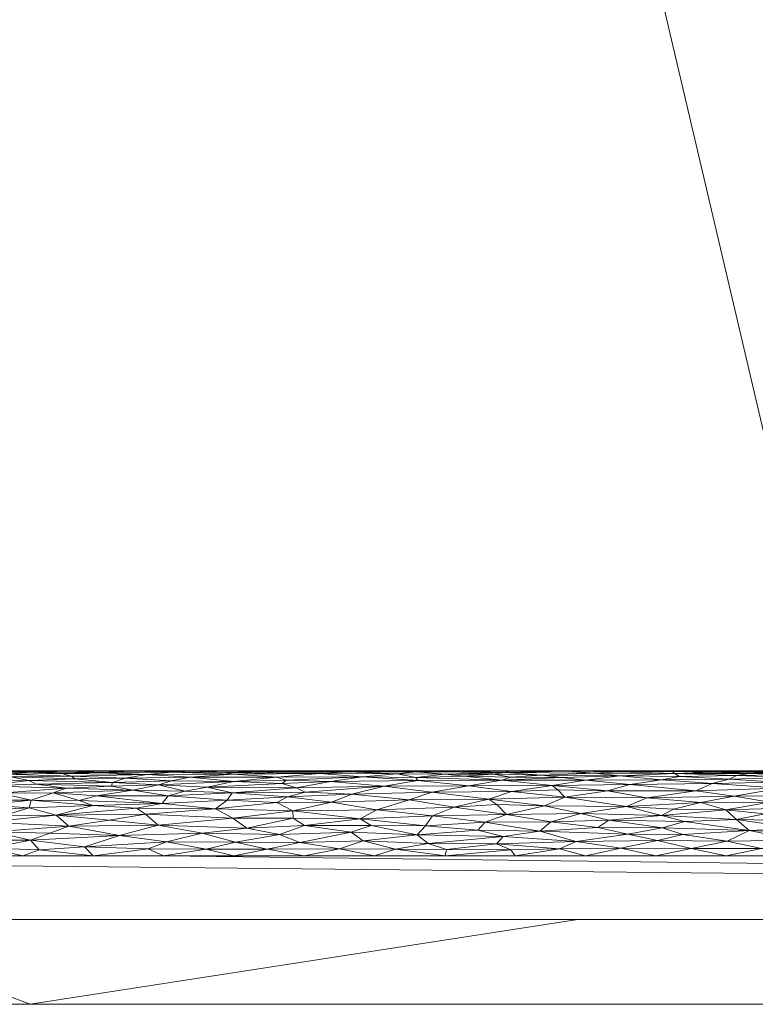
# Model space of a CAD drawing. Header units: millimetres. Extents: x -300 to 300, y 0 to 450.
# Tile 52 of 256: x -123 to -105, y 0 to 23. Entities that reach past the tile are written whole.
import ezdxf

# ---------------------------------------------------------------- set-up
doc = ezdxf.new("R2010")
doc.units = ezdxf.units.MM
doc.layers.add('A-GENM', color=13, linetype='Continuous')

# ---------------------------------------------------------------- blocks, each defined once
blk = doc.blocks.new('MODEL_CCAS0420-1080410R0 - MODEL_CCAS0420-1080410R0-453240-Preview')
at = {"layer": 'A-GENM', "lineweight": 9}
mesh = blk.add_polyface(dxfattribs=at)
corners = [(-296.159, -20, -110), (-295.657, -15.55, -110), (-294.177, -11.323, -110), (-291.793, -7.531, -110), (-288.625, -4.364, -110), (-284.831, -1.981, -110), (-280.602, -0.502, -110), (-276.147, 0, -110), (276.147, 0, -110), (280.596, -0.501, -110), (284.825, -1.978, -110), (288.619, -4.359, -110), (291.788, -7.525, -110), (294.174, -11.316, -110), (295.656, -15.545, -110), (296.159, -20, -110), (296.159, -426.171, -110), (295.658, -430.617, -110), (294.182, -434.842, -110), (291.802, -438.632, -110), (288.638, -441.797, -110), (284.848, -444.179, -110), (280.622, -445.657, -110), (276.171, -446.159, -110), (-276.171, -446.159, -110), (-280.617, -445.658, -110), (-284.842, -444.182, -110), (-288.632, -441.802, -110), (-291.797, -438.638, -110), (-294.179, -434.848, -110), (-295.657, -430.622, -110), (-296.159, -426.171, -110)]
mesh.append_faces([[corners[k] for k in face] for face in [(15, 12, 13, 14)]], dxfattribs={"vtx0": -1})
mesh.append_faces([[corners[k] for k in face] for face in [(16, 8, 15)]], dxfattribs={"vtx0": -1, "vtx1": -1})
mesh.append_faces([[corners[k] for k in face] for face in [(24, 31, 7, 8)]], dxfattribs={"vtx0": -1, "vtx1": -1, "vtx3": -1})
mesh.append_faces([[corners[k] for k in face] for face in [(31, 24, 25, 30), (18, 21, 22, 17), (17, 22, 23, 16)]], dxfattribs={"vtx0": -1, "vtx2": -1})
mesh.append_faces([[corners[k] for k in face] for face in [(0, 3, 4, 5), (0, 5, 6, 7)]], dxfattribs={"vtx0": -1, "vtx3": -1})
mesh.append_faces([[corners[k] for k in face] for face in [(28, 29, 27)]], dxfattribs={"vtx1": -1})
mesh.append_faces([[corners[k] for k in face] for face in [(25, 26, 30), (11, 12, 15, 10), (9, 10, 15, 8), (31, 0, 7)]], dxfattribs={"vtx1": -1, "vtx2": -1})
mesh.append_faces([[corners[k] for k in face] for face in [(23, 24, 8, 16)]], dxfattribs={"vtx1": -1, "vtx2": -1, "vtx3": -1})
mesh.append_faces([[corners[k] for k in face] for face in [(26, 27, 29, 30)]], dxfattribs={"vtx1": -1, "vtx3": -1})
mesh.append_faces([[corners[k] for k in face] for face in [(19, 20, 21, 18)]], dxfattribs={"vtx2": -1})
mesh.append_faces([[corners[k] for k in face] for face in [(0, 1, 2, 3)]], dxfattribs={"vtx3": -1})
mesh = blk.add_polyface(dxfattribs=at)
corners = [(279.918, 0, -2), (278.032, 0, -56), (276.147, 0, -110), (-276.147, 0, -110), (-278.032, 0, -56), (-279.918, 0, -2), (0, 0, -2)]
mesh.append_faces([[corners[k] for k in face] for face in [(6, 3, 4, 5)]], dxfattribs={"vtx0": -1})
mesh.append_faces([[corners[k] for k in face] for face in [(3, 6, 2)]], dxfattribs={"vtx0": -1, "vtx1": -1})
mesh.append_faces([[corners[k] for k in face] for face in [(1, 2, 6, 0)]], dxfattribs={"vtx1": -1})
mesh = blk.add_polyface(dxfattribs=at)
corners = [(279.918, 0, -2), (0, 0, -2), (-279.918, 0, -2), (-279.918, -0.586, -0.586), (-279.918, -2), (0, -2), (279.918, -2), (279.918, -0.586, -0.586), (-146.072, 0, -2), (-139.959, -2), (-209.938, -2), (-246.456, -2), (-73.036, 0, -2), (-212.995, 0, -2), (-69.979, -2), (-246.456, 0, -2), (146.072, -2), (139.959, 0, -2), (209.938, 0, -2), (246.456, 0, -2), (73.036, -2), (212.995, -2), (69.979, 0, -2), (246.456, -2), (-36.518, 0, -2), (-34.99, -2), (-52.485, -2), (34.99, 0, -2), (36.518, -2), (18.259, -2), (-263.187, -2), (-109.554, 0, -2), (-104.969, -2), (-122.464, -2), (263.187, 0, -2), (104.969, 0, -2), (109.554, -2), (91.295, -2), (-174.949, -2), (-179.533, 0, -2), (-162.803, 0, -2), (179.533, -2), (174.949, 0, -2), (192.444, 0, -2), (-157.454, -2), (-127.813, 0, -2), (-18.259, 0, -2), (-17.495, -2), (-229.726, 0, -2), (-228.197, -2), (229.726, -2), (228.197, 0, -2), (54.777, -2), (52.485, 0, -2), (-87.474, -2), (-91.295, 0, -2), (127.813, -2), (122.464, 0, -2), (-196.264, 0, -2), (-192.444, -2), (157.454, 0, -2), (162.803, -2), (-54.777, 0, -2), (17.495, 0, -2), (-263.187, 0, -2), (263.187, -2), (87.474, 0, -2), (196.264, -2)]
mesh.append_faces([[corners[k] for k in face] for face in [(44, 40, 38), (45, 33, 31), (46, 47, 1), (50, 51, 21), (52, 53, 28), (54, 55, 32), (56, 57, 36), (58, 59, 39), (60, 61, 42)]], dxfattribs={"vtx0": -1, "vtx1": -1})
mesh.append_faces([[corners[k] for k in face] for face in [(34, 65, 7), (30, 64, 3)]], dxfattribs={"vtx0": -1, "vtx1": -1, "vtx2": -1})
mesh.append_faces([[corners[k] for k in face] for face in [(5, 63, 1, 47), (42, 61, 41, 43), (19, 23, 65, 34), (32, 55, 31, 33), (28, 53, 27, 29), (39, 59, 38, 40), (36, 57, 35, 37), (21, 51, 18, 67), (63, 5, 29, 27), (67, 18, 43, 41), (37, 35, 66)]], dxfattribs={"vtx0": -1, "vtx2": -1})
mesh.append_faces([[corners[k] for k in face] for face in [(2, 3, 64)]], dxfattribs={"vtx1": -1})
mesh.append_faces([[corners[k] for k in face] for face in [(25, 47, 46, 24), (9, 33, 45, 8), (8, 40, 44, 9), (49, 10, 13, 48), (11, 49, 48, 15), (19, 51, 50, 23), (20, 37, 66, 22), (26, 25, 24, 62), (14, 26, 62, 12), (22, 53, 52, 20), (30, 11, 15, 64), (12, 55, 54, 14), (17, 57, 56, 16), (10, 59, 58, 13), (16, 61, 60, 17)]], dxfattribs={"vtx1": -1, "vtx3": -1})
mesh.append_faces([[corners[k] for k in face] for face in [(3, 4, 30), (65, 6, 7), (7, 0, 34)]], dxfattribs={"vtx2": -1})
mesh = blk.add_polyface(dxfattribs=at)
corners = [(-279.918, -2), (-292.651, -7.27), (-297.929, -20), (-297.929, -224.97), (-297.929, -429.94), (-292.661, -442.661), (-279.94, -447.929), (0, -447.929), (279.94, -447.929), (292.661, -442.661), (297.929, -429.94), (297.929, -224.97), (297.929, -20), (292.651, -7.27), (279.918, -2), (0, -2), (0, -3.5), (13.257, -3.5), (26.515, -3.5), (39.772, -3.5), (53.029, -3.5), (66.287, -3.5), (79.544, -3.5), (92.801, -3.5), (106.059, -3.5), (119.316, -3.5), (132.573, -3.5), (145.831, -3.5), (159.088, -3.5), (172.345, -3.5), (185.603, -3.5), (198.86, -3.5), (212.117, -3.5), (225.375, -3.5), (238.632, -3.5), (251.889, -3.5), (265.147, -3.5), (278.404, -3.5), (291.028, -7.487), (296.497, -19.511), (296.5, -32.769), (296.5, -46.026), (296.5, -59.283), (296.5, -72.541), (296.5, -85.798), (296.5, -99.055), (296.5, -112.313), (296.5, -125.57), (296.5, -138.827), (296.5, -152.085), (296.5, -165.342), (296.5, -178.599), (296.5, -191.857), (296.5, -205.114), (296.5, -218.371), (296.5, -231.629), (296.5, -244.886), (296.5, -258.143), (296.499, -271.401), (296.499, -284.658), (296.499, -297.915), (296.499, -311.173), (296.499, -324.43), (296.499, -337.687), (296.5, -350.945), (296.5, -364.202), (296.5, -377.459), (296.5, -390.717), (296.5, -403.974), (296.5, -417.231), (296.497, -430.489), (291.028, -442.513), (278.404, -446.5), (265.147, -446.5), (251.889, -446.5), (238.632, -446.5), (225.375, -446.5), (212.117, -446.5), (198.86, -446.5), (185.603, -446.5), (172.345, -446.5), (159.088, -446.5), (145.831, -446.5), (132.573, -446.5), (119.316, -446.5), (106.059, -446.5), (92.801, -446.5), (79.544, -446.5), (66.287, -446.5), (53.029, -446.5), (39.772, -446.5), (26.515, -446.5), (13.257, -446.5), (0, -446.5), (-12.926, -446.5), (-25.852, -446.5), (-38.777, -446.5), (-51.703, -446.5), (-64.629, -446.5), (-77.555, -446.5), (-90.48, -446.5), (-103.406, -446.5), (-116.332, -446.5), (-129.258, -446.5), (-142.183, -446.5), (-155.109, -446.5), (-168.035, -446.5), (-180.961, -446.5), (-193.887, -446.5), (-206.812, -446.5), (-219.738, -446.5), (-232.664, -446.5), (-245.59, -446.5), (-258.515, -446.5), (-271.441, -446.5), (-284.356, -445.968), (-294.544, -438.124), (-296.5, -425.35), (-296.5, -412.424), (-296.5, -399.498), (-296.5, -386.572), (-296.5, -373.646), (-296.5, -360.721), (-296.5, -347.795), (-296.499, -334.869), (-296.499, -321.943), (-296.499, -309.018), (-296.499, -296.092), (-296.499, -283.166), (-296.499, -270.24), (-296.5, -257.315), (-296.5, -244.389), (-296.5, -231.463), (-296.5, -218.537), (-296.5, -205.611), (-296.5, -192.686), (-296.5, -179.76), (-296.5, -166.834), (-296.5, -153.908), (-296.5, -140.983), (-296.5, -128.057), (-296.5, -115.131), (-296.5, -102.205), (-296.5, -89.28), (-296.5, -76.354), (-296.5, -63.428), (-296.5, -50.502), (-296.5, -37.576), (-296.5, -24.651), (-294.544, -11.876), (-284.356, -4.032), (-271.441, -3.5), (-258.515, -3.5), (-245.59, -3.5), (-232.664, -3.5), (-219.738, -3.5), (-206.812, -3.5), (-193.887, -3.5), (-180.961, -3.5), (-168.035, -3.5), (-155.109, -3.5), (-142.183, -3.5), (-129.258, -3.5), (-116.332, -3.5), (-103.406, -3.5), (-90.48, -3.5), (-77.555, -3.5), (-64.629, -3.5), (-51.703, -3.5), (-38.777, -3.5), (-25.852, -3.5), (-12.926, -3.5), (-294.538, -438.129), (-294.547, -438.108)]
mesh.append_faces([[corners[k] for k in face] for face in [(116, 172, 173)]])
mesh.append_faces([[corners[k] for k in face] for face in [(118, 4, 117), (6, 115, 5), (115, 6, 114), (7, 104, 6), (1, 150, 0), (151, 0, 150)]], dxfattribs={"vtx0": -1, "vtx1": -1})
mesh.append_faces([[corners[k] for k in face] for face in [(4, 124, 125), (7, 99, 100), (2, 148, 149), (149, 1, 2), (2, 141, 142), (0, 151, 152), (0, 160, 161, 15), (15, 165, 166), (15, 170, 171), (8, 81, 82, 7), (8, 72, 73), (11, 61, 62, 10), (12, 46, 47, 11), (38, 13, 14, 37), (13, 38, 39, 12)]], dxfattribs={"vtx0": -1, "vtx2": -1})
mesh.append_faces([[corners[k] for k in face] for face in [(4, 118, 119, 120), (4, 120, 121, 122), (3, 128, 129, 130), (3, 130, 131, 132), (3, 138, 139, 140), (0, 154, 155, 156), (0, 156, 157, 158), (15, 161, 162, 163), (15, 163, 164, 165), (8, 73, 74, 75), (7, 86, 87, 88), (7, 83, 84, 85), (10, 68, 69, 70), (11, 55, 56, 57), (14, 28, 29, 30), (14, 32, 33, 34), (15, 19, 20, 21), (12, 44, 45, 46), (11, 49, 50, 51), (11, 47, 48, 49), (12, 39, 40, 41)]], dxfattribs={"vtx0": -1, "vtx3": -1})
mesh.append_faces([[corners[k] for k in face] for face in [(123, 124, 4, 122), (127, 128, 3, 126), (113, 114, 6, 112), (111, 112, 6, 110), (109, 110, 6, 108), (107, 108, 6, 106), (96, 97, 7, 95), (105, 106, 6, 104), (103, 104, 7, 102), (101, 102, 7, 100), (98, 99, 7, 97), (94, 95, 7, 93), (135, 136, 3, 134), (137, 138, 3, 136), (133, 134, 3, 132), (145, 146, 2, 144), (147, 148, 2, 146), (143, 144, 2, 142), (149, 150, 1), (153, 154, 0, 152), (159, 160, 0, 158), (169, 170, 15, 168), (167, 168, 15, 166), (78, 79, 8, 77), (80, 81, 8, 79), (76, 77, 8, 75), (91, 92, 7, 90), (89, 90, 7, 88), (85, 86, 7), (82, 83, 7), (67, 68, 10, 66), (65, 66, 10, 64), (60, 61, 11, 59), (58, 59, 11, 57), (63, 64, 10, 62), (54, 55, 11, 53), (26, 27, 15, 25), (31, 32, 14, 30), (16, 17, 15, 171), (18, 19, 15, 17), (24, 25, 15, 23), (22, 23, 15, 21), (34, 35, 14), (52, 53, 11, 51), (36, 37, 14, 35), (42, 43, 12, 41), (43, 44, 12), (92, 93, 7)]], dxfattribs={"vtx1": -1, "vtx2": -1})
mesh.append_faces([[corners[k] for k in face] for face in [(3, 4, 125, 126), (2, 3, 140, 141), (71, 72, 8, 9), (70, 71, 9, 10), (27, 28, 14, 15)]], dxfattribs={"vtx1": -1, "vtx3": -1})
mesh.append_faces([[corners[k] for k in face] for face in [(4, 173, 117), (115, 172, 5)]], dxfattribs={"vtx2": -1})
mesh = blk.add_polyface(dxfattribs=at)
corners = [(105.816, -5.388, -1.34), (107.165, -5.366, -1.279), (105.991, -5.304, -1.137), (105.053, -5.473, -1.674), (104.752, -5.492, -1.819), (105.94, -5.492, -1.816), (105.522, -4.096, -0.097), (106.036, -3.841, -0.033), (104.401, -3.87, -0.038), (105.23, -3.667, -0.008), (104.519, -5.341, -1.219), (104.684, -4.623, -0.349), (106.07, -4.582, -0.323), (105.149, -4.484, -0.265), (104.781, -5.091, -0.788), (106.393, -5.2, -0.946), (106.78, -5.031, -0.713), (104.402, -3.5), (106.059, -3.5), (105.822, -4.358, -0.2), (107.047, -4.307, -0.177), (107.278, -5.437, -1.501), (105.528, -5.439, -1.511), (106.395, -5.468, -1.645), (107.327, -5.487, -1.77), (104.384, -5.413, -1.415), (103.909, -5.455, -1.579), (105.815, -5.5, -2), (107.327, -5.5, -2), (104.111, -4.917, -0.588), (105.873, -4.904, -0.575), (107.59, -4.452, -0.248), (107.085, -4.004, -0.07), (105.03, -4.759, -0.448), (106.658, -4.755, -0.445), (103.67, -4.017, -0.073), (104.374, -4.141, -0.112), (104.143, -4.325, -0.185), (104.843, -5.231, -0.999), (106.887, -3.669, -0.008), (103.573, -5.49, -1.801), (103.715, -4.787, -0.471), (104.304, -5.5, -2), (103.927, -4.504, -0.276)]
mesh.append_faces([[corners[k] for k in face] for face in [(17, 9, 18), (27, 4, 42)]], dxfattribs={"vtx0": -1, "vtx1": -1})
mesh.append_faces([[corners[k] for k in face] for face in [(0, 1, 2), (3, 4, 5), (6, 7, 8), (9, 8, 7), (2, 10, 0), (11, 12, 13), (14, 15, 16), (6, 19, 20), (21, 22, 23), (5, 24, 23), (25, 0, 10), (26, 3, 22), (29, 14, 30), (22, 0, 25), (12, 31, 19), (7, 6, 32), (13, 12, 19), (12, 33, 34), (6, 35, 36), (37, 19, 36), (38, 2, 15), (2, 38, 10), (15, 14, 38), (25, 26, 22), (6, 8, 35), (39, 18, 9), (39, 9, 7), (27, 5, 4), (23, 22, 3), (21, 0, 22), (5, 23, 3), (4, 3, 40), (34, 33, 30), (29, 30, 33), (14, 16, 30), (11, 41, 33), (19, 6, 36), (37, 43, 13), (37, 13, 19), (11, 13, 43), (12, 11, 33)]], dxfattribs={"vtx0": -1, "vtx1": -1, "vtx2": -1})
mesh.append_faces([[corners[k] for k in face] for face in [(5, 27, 28)]], dxfattribs={"vtx0": -1, "vtx2": -1})
mesh = blk.add_polyface(dxfattribs=at)
corners = [(109.371, -5.284, -1.096), (108.329, -5.177, -0.911), (107.589, -5.29, -1.107), (109.486, -4.494, -0.27), (107.59, -4.452, -0.248), (108.408, -4.658, -0.373), (106.07, -4.582, -0.323), (107.3, -4.595, -0.331), (105.822, -4.358, -0.2), (107.047, -4.307, -0.177), (106.887, -3.669, -0.008), (107.681, -3.857, -0.036), (108.544, -3.677, -0.009), (108.566, -5.38, -1.317), (108.859, -5.028, -0.709), (107.931, -4.863, -0.537), (106.78, -5.031, -0.713), (107.278, -5.437, -1.501), (109.17, -5.449, -1.551), (106.658, -4.755, -0.445), (106.393, -5.2, -0.946), (105.873, -4.904, -0.575), (105.991, -5.304, -1.137), (107.165, -5.366, -1.279), (108.591, -5.479, -1.708), (107.327, -5.487, -1.77), (108.378, -4.012, -0.072), (109.6, -3.838, -0.032), (107.716, -3.5), (106.059, -3.5), (107.56, -4.157, -0.118), (109.083, -4.167, -0.121), (107.085, -4.004, -0.07), (108.827, -4.341, -0.193), (106.036, -3.841, -0.033), (105.522, -4.096, -0.097), (109.373, -3.5), (106.395, -5.468, -1.645), (105.94, -5.492, -1.816), (107.327, -5.5, -2), (108.339, -5.495, -1.86), (108.839, -5.5, -2), (105.816, -5.388, -1.34)]
mesh.append_faces([[corners[k] for k in face] for face in [(0, 1, 2), (3, 4, 5), (4, 6, 7), (8, 4, 9), (10, 11, 12), (13, 0, 2), (14, 15, 16), (17, 18, 13), (5, 7, 19), (16, 20, 1), (21, 15, 19), (16, 15, 21), (16, 1, 14), (2, 1, 20), (22, 2, 20), (17, 13, 23), (23, 13, 2), (24, 17, 25), (11, 26, 27), (26, 30, 31), (32, 30, 26), (30, 9, 33), (30, 33, 31), (32, 26, 11), (32, 11, 34), (35, 30, 32), (11, 27, 12), (11, 10, 34), (12, 28, 10), (17, 37, 25), (38, 39, 25), (5, 19, 15), (22, 23, 2), (17, 23, 42), (33, 9, 4), (35, 9, 30), (19, 7, 6), (5, 4, 7), (17, 24, 18), (40, 24, 25), (39, 40, 25)]], dxfattribs={"vtx0": -1, "vtx1": -1, "vtx2": -1})
mesh.append_faces([[corners[k] for k in face] for face in [(10, 28, 29), (12, 36, 28), (40, 39, 41)]], dxfattribs={"vtx0": -1, "vtx2": -1})
mesh = blk.add_polyface(dxfattribs=at)
corners = [(109.862, -4.878, -0.551), (108.859, -5.028, -0.709), (110.025, -5.057, -0.744), (107.931, -4.863, -0.537), (108.566, -5.38, -1.317), (110.409, -5.398, -1.37), (109.932, -5.346, -1.229), (110.339, -4.675, -0.385), (108.408, -4.658, -0.373), (110.453, -4.081, -0.093), (111.313, -3.95, -0.056), (109.6, -3.838, -0.032), (110.193, -4.299, -0.174), (111.742, -4.288, -0.169), (109.371, -5.284, -1.096), (110.165, -5.157, -0.88), (108.329, -5.177, -0.911), (109.486, -4.494, -0.27), (108.339, -5.495, -1.86), (109.79, -5.489, -1.788), (108.591, -5.479, -1.708), (111.35, -5.279, -1.086), (111.117, -5.01, -0.688), (111.653, -4.831, -0.508), (111.24, -4.469, -0.257), (111.133, -5.35, -1.24), (109.17, -5.449, -1.551), (111.28, -5.465, -1.626), (108.827, -4.341, -0.193), (109.083, -4.167, -0.121), (110.35, -5.5, -2), (111.171, -5.494, -1.843), (111.133, -3.642, -0.006), (111.03, -3.5), (109.989, -3.662, -0.008), (111.47, -3.781, -0.022), (108.544, -3.677, -0.009), (109.373, -3.5), (108.378, -4.012, -0.072), (107.59, -4.452, -0.248), (108.839, -5.5, -2)]
mesh.append_faces([[corners[k] for k in face] for face in [(30, 19, 40)]], dxfattribs={"vtx0": -1, "vtx1": -1})
mesh.append_faces([[corners[k] for k in face] for face in [(0, 1, 2), (0, 3, 1), (4, 5, 6), (0, 7, 8), (9, 10, 11), (9, 12, 13), (14, 15, 16), (7, 17, 8), (18, 19, 20), (15, 14, 21), (22, 2, 15), (16, 15, 1), (7, 0, 23), (3, 0, 8), (17, 7, 24), (25, 6, 5), (5, 4, 26), (27, 5, 26), (27, 26, 19), (24, 12, 17), (17, 12, 28), (12, 29, 28), (29, 12, 9), (20, 19, 26), (19, 30, 31), (32, 33, 34), (11, 10, 35), (36, 34, 37), (38, 9, 11), (39, 17, 28), (38, 29, 9), (36, 11, 34), (11, 35, 34), (31, 27, 19), (0, 2, 22), (1, 15, 2), (6, 21, 14), (21, 6, 25), (4, 6, 14), (19, 18, 40), (34, 35, 32)]], dxfattribs={"vtx0": -1, "vtx1": -1, "vtx2": -1})
mesh.append_faces([[corners[k] for k in face] for face in [(33, 37, 34)]], dxfattribs={"vtx1": -1, "vtx2": -1})
mesh = blk.add_polyface(dxfattribs=at)
corners = [(112.123, -5.148, -0.867), (111.35, -5.279, -1.086), (113.326, -5.27, -1.069), (111.91, -4.103, -0.1), (110.453, -4.081, -0.093), (111.742, -4.288, -0.169), (113, -4.997, -0.673), (111.117, -5.01, -0.688), (112.618, -5.495, -1.855), (111.862, -5.5, -2), (113.374, -5.5, -2), (114.129, -5.495, -1.855), (114.123, -5.136, -0.849), (110.165, -5.157, -0.88), (113.535, -4.816, -0.495), (111.653, -4.831, -0.508), (112.468, -4.641, -0.362), (111.313, -3.95, -0.056), (111.171, -5.494, -1.843), (111.133, -5.35, -1.24), (111.551, -5.426, -1.459), (112.245, -5.378, -1.313), (112.978, -4.442, -0.242), (111.24, -4.469, -0.257), (113.344, -3.991, -0.067), (113.083, -3.788, -0.023), (111.463, -4.707, -0.408), (110.339, -4.675, -0.385), (109.862, -4.878, -0.551), (113.371, -5.346, -1.231), (110.409, -5.398, -1.37), (113.143, -4.204, -0.135), (110.193, -4.299, -0.174), (112.694, -5.422, -1.447), (111.47, -3.781, -0.022), (113.851, -3.652, -0.007), (112.687, -3.5), (112.655, -3.647, -0.006), (111.133, -3.642, -0.006), (111.03, -3.5), (113.374, -5.479, -1.707), (111.28, -5.465, -1.626), (110.35, -5.5, -2)]
mesh.append_faces([[corners[k] for k in face] for face in [(0, 1, 2), (3, 4, 5), (6, 7, 0), (0, 12, 6), (13, 0, 7), (14, 15, 6), (14, 16, 15), (4, 3, 17), (8, 18, 9), (19, 20, 21), (22, 23, 16), (17, 24, 25), (0, 13, 1), (7, 6, 15), (26, 23, 27), (28, 7, 15), (16, 26, 15), (29, 1, 21), (20, 19, 30), (5, 22, 31), (5, 32, 23), (33, 21, 20), (22, 5, 23), (5, 31, 3), (31, 24, 3), (25, 34, 17), (35, 36, 37), (24, 17, 3), (36, 38, 37), (34, 25, 37), (40, 41, 8), (41, 18, 8), (1, 29, 2), (29, 21, 33), (23, 26, 16), (27, 15, 26), (21, 1, 19), (30, 41, 20), (41, 40, 33), (33, 20, 41), (37, 38, 34)]], dxfattribs={"vtx0": -1, "vtx1": -1, "vtx2": -1})
mesh.append_faces([[corners[k] for k in face] for face in [(38, 36, 39)]], dxfattribs={"vtx0": -1, "vtx2": -1})
mesh.append_faces([[corners[k] for k in face] for face in [(8, 9, 10, 11)]], dxfattribs={"vtx0": -1, "vtx2": -1, "vtx3": -1})
mesh.append_faces([[corners[k] for k in face] for face in [(42, 9, 18)]], dxfattribs={"vtx1": -1, "vtx2": -1})
mesh = blk.add_polyface(dxfattribs=at)
corners = [(114.629, -5.363, -1.271), (115.383, -5.252, -1.035), (113.326, -5.27, -1.069), (114.123, -5.136, -0.849), (116.192, -5.104, -0.806), (115.363, -4.76, -0.449), (116.275, -4.558, -0.308), (114.296, -4.581, -0.322), (112.123, -5.148, -0.867), (114.894, -4.057, -0.085), (114.618, -3.851, -0.035), (113.344, -3.991, -0.067), (113.535, -4.816, -0.495), (113.811, -5.432, -1.48), (114.97, -5.475, -1.683), (115.64, -5.436, -1.497), (114.684, -4.366, -0.204), (113.143, -4.204, -0.135), (112.978, -4.442, -0.242), (114.345, -3.5), (115.173, -3.665, -0.008), (116.002, -3.5), (113.374, -5.479, -1.707), (114.129, -5.495, -1.855), (113.371, -5.346, -1.231), (113, -4.997, -0.673), (114.886, -4.95, -0.622), (115.981, -4.999, -0.675), (112.468, -4.641, -0.362), (112.694, -5.422, -1.447), (116.001, -4.21, -0.137), (114.423, -4.209, -0.137), (113.083, -3.788, -0.023), (116.106, -3.816, -0.028), (113.851, -3.652, -0.007), (112.655, -3.647, -0.006), (112.687, -3.5), (115.545, -5.494, -1.846), (113.374, -5.5, -2), (114.885, -5.5, -2), (112.618, -5.495, -1.855), (116.426, -5.283, -1.094)]
mesh.append_faces([[corners[k] for k in face] for face in [(19, 20, 21), (36, 34, 19)]], dxfattribs={"vtx0": -1, "vtx1": -1})
mesh.append_faces([[corners[k] for k in face] for face in [(0, 1, 2), (3, 1, 4), (5, 6, 7), (3, 8, 2), (9, 10, 11), (12, 5, 7), (13, 14, 15), (13, 15, 0), (16, 17, 18), (22, 23, 14), (1, 3, 2), (13, 22, 14), (24, 0, 2), (25, 3, 26), (3, 4, 27), (12, 25, 26), (5, 12, 26), (28, 12, 7), (18, 28, 7), (13, 29, 22), (16, 18, 7), (6, 16, 7), (30, 9, 31), (24, 13, 0), (17, 16, 31), (11, 10, 32), (31, 11, 17), (33, 20, 10), (34, 10, 20), (35, 32, 34), (34, 20, 19), (9, 33, 10), (10, 34, 32), (23, 37, 14), (40, 23, 22), (37, 23, 39), (24, 29, 13), (0, 41, 1), (3, 27, 26), (30, 31, 16), (11, 31, 9)]], dxfattribs={"vtx0": -1, "vtx1": -1, "vtx2": -1})
mesh.append_faces([[corners[k] for k in face] for face in [(38, 39, 23)]], dxfattribs={"vtx1": -1, "vtx2": -1})
mesh = blk.add_polyface(dxfattribs=at)
corners = [(117.701, -4.979, -0.653), (116.398, -4.888, -0.56), (115.981, -4.999, -0.675), (114.629, -5.363, -1.271), (115.64, -5.436, -1.497), (116.649, -5.348, -1.235), (117.673, -5.426, -1.46), (116.524, -5.205, -0.955), (116.426, -5.283, -1.094), (117.665, -5.252, -1.035), (115.545, -5.494, -1.846), (116.397, -5.5, -2), (117.153, -5.497, -1.883), (116.106, -3.816, -0.028), (116.875, -3.655, -0.007), (115.173, -3.665, -0.008), (114.894, -4.057, -0.085), (116.59, -3.999, -0.069), (114.684, -4.366, -0.204), (116.275, -4.558, -0.308), (116.261, -4.385, -0.214), (118.091, -4.607, -0.339), (117.684, -4.388, -0.215), (116.679, -5.456, -1.581), (116.942, -5.482, -1.733), (117.867, -5.464, -1.621), (115.383, -5.252, -1.035), (116.192, -5.104, -0.806), (117.821, -4.813, -0.492), (116.651, -4.755, -0.445), (115.363, -4.76, -0.449), (118.291, -5.117, -0.822), (114.886, -4.95, -0.622), (116.001, -4.21, -0.137), (117.359, -4.153, -0.116), (118.41, -4.029, -0.077), (117.621, -3.817, -0.028), (117.659, -3.5), (116.002, -3.5), (114.97, -5.475, -1.683), (117.909, -5.5, -2), (114.885, -5.5, -2)]
mesh.append_faces([[corners[k] for k in face] for face in [(0, 1, 2), (3, 4, 5), (4, 6, 5), (7, 8, 9), (10, 11, 12), (13, 14, 15), (16, 17, 13), (18, 19, 20), (21, 22, 19), (23, 24, 25), (8, 3, 5), (26, 7, 27), (28, 1, 0), (21, 19, 29), (29, 30, 1), (20, 19, 22), (31, 27, 7), (29, 1, 28), (27, 31, 0), (30, 32, 1), (2, 1, 32), (17, 16, 33), (34, 35, 17), (17, 33, 34), (17, 36, 13), (13, 36, 14), (15, 14, 38), (20, 34, 33), (19, 30, 29), (23, 39, 24), (24, 39, 10), (10, 12, 24), (23, 6, 4), (6, 23, 25), (39, 23, 4), (34, 20, 22), (18, 20, 33), (8, 7, 26), (31, 7, 9), (9, 8, 5), (0, 2, 27)]], dxfattribs={"vtx0": -1, "vtx1": -1, "vtx2": -1})
mesh.append_faces([[corners[k] for k in face] for face in [(10, 41, 11)]], dxfattribs={"vtx0": -1, "vtx2": -1})
mesh.append_faces([[corners[k] for k in face] for face in [(37, 38, 14), (11, 40, 12)]], dxfattribs={"vtx1": -1, "vtx2": -1})
mesh = blk.add_polyface(dxfattribs=at)
corners = [(119.353, -4.735, -0.429), (118.091, -4.607, -0.339), (117.821, -4.813, -0.492), (119.121, -5.47, -1.653), (119.712, -5.417, -1.43), (117.673, -5.426, -1.46), (119.434, -5.171, -0.901), (117.665, -5.252, -1.035), (119.134, -5.264, -1.057), (118.41, -4.029, -0.077), (117.621, -3.817, -0.028), (116.59, -3.999, -0.069), (118.664, -5.493, -1.837), (117.909, -5.5, -2), (119.42, -5.5, -2), (117.867, -5.464, -1.621), (119.746, -4.482, -0.264), (119.444, -4.222, -0.142), (117.684, -4.388, -0.215), (120.07, -5.489, -1.792), (116.875, -3.655, -0.007), (118.314, -3.658, -0.007), (119.682, -3.663, -0.008), (119.316, -3.5), (119.249, -3.826, -0.03), (120.357, -3.979, -0.063), (117.359, -4.153, -0.116), (119.959, -4.62, -0.347), (118.695, -5.348, -1.234), (116.649, -5.348, -1.235), (116.942, -5.482, -1.733), (117.153, -5.497, -1.883), (118.291, -5.117, -0.822), (118.818, -5.022, -0.702), (117.701, -4.979, -0.653), (119.208, -4.913, -0.584), (117.659, -3.5), (116.651, -4.755, -0.445), (120.22, -5.326, -1.184), (120.518, -5.228, -0.994), (120.038, -5.048, -0.733)]
mesh.append_faces([[corners[k] for k in face] for face in [(0, 1, 2), (3, 4, 5), (6, 7, 8), (9, 10, 11), (15, 3, 5), (16, 17, 18), (12, 19, 3), (20, 10, 21), (21, 22, 23), (21, 24, 22), (25, 24, 9), (26, 17, 9), (1, 0, 27), (5, 4, 28), (29, 5, 28), (30, 31, 12), (12, 3, 15), (7, 29, 28), (32, 33, 34), (14, 19, 12), (16, 18, 1), (8, 7, 28), (0, 2, 35), (34, 35, 2), (34, 33, 35), (32, 7, 6), (25, 9, 17), (21, 36, 20), (21, 10, 24), (9, 24, 10), (17, 26, 18), (1, 37, 2), (12, 31, 13), (4, 38, 28), (12, 15, 30), (38, 8, 28), (8, 39, 6), (33, 6, 40), (1, 27, 16), (6, 33, 32), (40, 35, 33)]], dxfattribs={"vtx0": -1, "vtx1": -1, "vtx2": -1})
mesh.append_faces([[corners[k] for k in face] for face in [(12, 13, 14)]], dxfattribs={"vtx0": -1, "vtx2": -1})
mesh.append_faces([[corners[k] for k in face] for face in [(23, 36, 21)]], dxfattribs={"vtx1": -1, "vtx2": -1})
mesh = blk.add_polyface(dxfattribs=at)
corners = [(119.444, -4.222, -0.142), (120.599, -4.336, -0.19), (121.546, -4.195, -0.132), (120.543, -5.139, -0.854), (120.038, -5.048, -0.733), (119.434, -5.171, -0.901), (120.22, -5.326, -1.184), (120.518, -5.228, -0.994), (119.134, -5.264, -1.057), (120.898, -4.914, -0.586), (119.353, -4.735, -0.429), (119.208, -4.913, -0.584), (121.31, -4.805, -0.486), (120.778, -5.464, -1.623), (119.712, -5.417, -1.43), (119.121, -5.47, -1.653), (121.183, -3.713, -0.013), (120.357, -3.979, -0.063), (122.454, -3.866, -0.037), (121.848, -4.455, -0.249), (119.746, -4.482, -0.264), (119.959, -4.62, -0.347), (121.411, -5.309, -1.148), (122.44, -4.807, -0.487), (120.988, -4.686, -0.393), (122.444, -5.468, -1.644), (121.72, -5.435, -1.494), (121.512, -5.491, -1.812), (120.07, -5.489, -1.792), (121.49, -5.374, -1.302), (119.42, -5.5, -2), (120.932, -5.5, -2), (122.444, -5.5, -2), (121.611, -5.094, -0.792), (121.919, -4.985, -0.66), (119.249, -3.826, -0.03), (119.682, -3.663, -0.008), (120.973, -3.5), (119.316, -3.5), (122.248, -3.641, -0.006), (121.996, -4.03, -0.077), (122.32, -5.183, -0.919), (122.495, -5.274, -1.077)]
mesh.append_faces([[corners[k] for k in face] for face in [(32, 27, 31), (38, 36, 37)]], dxfattribs={"vtx0": -1, "vtx1": -1})
mesh.append_faces([[corners[k] for k in face] for face in [(0, 1, 2), (3, 4, 5), (6, 7, 8), (9, 10, 11), (9, 12, 10), (13, 14, 15), (16, 17, 18), (0, 2, 17), (2, 1, 19), (19, 20, 21), (9, 11, 4), (22, 7, 6), (12, 23, 24), (25, 26, 13), (13, 27, 25), (15, 28, 13), (29, 6, 14), (14, 13, 26), (27, 28, 31), (13, 28, 27), (21, 10, 24), (4, 33, 34), (16, 35, 17), (35, 16, 36), (36, 16, 37), (14, 26, 29), (22, 6, 29), (39, 37, 16), (18, 17, 40), (17, 2, 40), (0, 20, 1), (19, 1, 20), (4, 34, 9), (41, 33, 3), (10, 12, 24), (34, 12, 9), (3, 5, 7), (41, 3, 7), (33, 4, 3), (19, 21, 24), (7, 22, 42)]], dxfattribs={"vtx0": -1, "vtx1": -1, "vtx2": -1})
mesh.append_faces([[corners[k] for k in face] for face in [(30, 31, 28)]], dxfattribs={"vtx1": -1, "vtx2": -1})
mesh = blk.add_polyface(dxfattribs=at)
corners = [(122.454, -3.866, -0.037), (123.335, -4.063, -0.087), (124.207, -3.865, -0.037), (121.546, -4.195, -0.132), (123.473, -4.288, -0.169), (123.416, -3.681, -0.009), (120.988, -4.686, -0.393), (122.44, -4.807, -0.487), (122.485, -4.632, -0.355), (121.848, -4.455, -0.249), (123.108, -4.439, -0.241), (122.444, -5.468, -1.644), (123.902, -5.469, -1.648), (123.048, -5.422, -1.445), (123.138, -5.493, -1.828), (124.57, -5.491, -1.809), (124.551, -5.268, -1.066), (122.495, -5.274, -1.077), (122.92, -5.358, -1.259), (121.49, -5.374, -1.302), (123.549, -5.147, -0.865), (123.169, -4.975, -0.649), (121.611, -5.094, -0.792), (124.288, -3.5), (122.63, -3.5), (122.248, -3.641, -0.006), (120.973, -3.5), (121.996, -4.03, -0.077), (121.31, -4.805, -0.486), (121.919, -4.985, -0.66), (125.031, -4.383, -0.212), (124.258, -4.806, -0.486), (120.518, -5.228, -0.994), (122.32, -5.183, -0.919), (124.335, -5.377, -1.309), (124.681, -5.434, -1.491), (121.512, -5.491, -1.812), (122.444, -5.5, -2), (121.72, -5.435, -1.494), (123.955, -5.5, -2), (121.411, -5.309, -1.148), (123.523, -4.701, -0.404), (123.918, -4.556, -0.307), (121.183, -3.713, -0.013)]
mesh.append_faces([[corners[k] for k in face] for face in [(0, 1, 2), (1, 3, 4), (0, 2, 5), (6, 7, 8), (4, 3, 9), (9, 10, 4), (11, 12, 13), (12, 14, 15), (16, 17, 18), (19, 13, 18), (20, 21, 22), (25, 5, 24), (25, 0, 5), (1, 0, 27), (1, 27, 3), (8, 9, 6), (28, 29, 7), (30, 4, 10), (7, 21, 31), (32, 17, 33), (21, 29, 22), (16, 20, 17), (22, 33, 20), (18, 13, 34), (13, 12, 35), (12, 11, 14), (36, 14, 11), (36, 37, 14), (38, 11, 13), (14, 39, 15), (40, 18, 17), (41, 7, 31), (8, 42, 10), (13, 19, 38), (0, 25, 43), (8, 10, 9), (41, 42, 8), (7, 41, 8), (7, 29, 21), (17, 20, 33), (18, 40, 19)]], dxfattribs={"vtx0": -1, "vtx1": -1, "vtx2": -1})
mesh.append_faces([[corners[k] for k in face] for face in [(5, 23, 24), (25, 24, 26)]], dxfattribs={"vtx0": -1, "vtx2": -1})
mesh.append_faces([[corners[k] for k in face] for face in [(37, 39, 14)]], dxfattribs={"vtx1": -1, "vtx2": -1})
mesh = blk.add_polyface(dxfattribs=at)
corners = [(0, -113.079, -5), (74.359, -113.079, -5), (148.718, -113.079, -5), (223.077, -113.079, -5), (294.5, -132.968, -5), (294.499, -81.318, -5), (294.499, -29.667, -5), (258.762, -5.5, -5), (206.609, -5.5, -5), (154.956, -5.5, -5), (103.303, -5.5, -5), (51.652, -5.5, -5), (0, -5.5, -5), (-59.752, -5.5, -5), (-119.504, -5.5, -5), (-179.256, -5.5, -5), (-239.009, -5.5, -5), (-294.499, -25.775, -5), (-289.1, -8.453, -5), (-294.499, -73.214, -5), (-294.5, -132.968, -5), (-275.116, -113.088, -5), (-244.547, -113.079, -5), (-213.979, -113.079, -5), (-183.41, -113.079, -5), (-152.842, -113.079, -5), (-122.274, -113.079, -5), (-91.705, -113.079, -5), (-61.137, -113.079, -5), (-30.568, -113.079, -5), (-119.5, -65, -5), (-114.374, -52.626, -5), (-102, -47.5, -5), (-89.626, -52.626, -5), (-84.5, -65, -5), (-89.626, -77.374, -5), (-102, -82.5, -5), (-114.374, -77.374, -5), (17.5, -65, -5), (12.374, -77.374, -5), (0, -82.5, -5), (-12.374, -77.374, -5), (-17.5, -65, -5), (-12.374, -52.626, -5), (0, -47.5, -5), (12.374, -52.626, -5), (119.5, -65, -5), (114.374, -77.374, -5), (102, -82.5, -5), (89.626, -77.374, -5), (84.5, -65, -5), (89.626, -52.626, -5), (102, -47.5, -5), (114.374, -52.626, -5), (-290.42, -24.284, -5)]
mesh.append_faces([[corners[k] for k in face] for face in [(18, 17, 54)]])
mesh.append_faces([[corners[k] for k in face] for face in [(32, 14, 31), (42, 29, 41), (50, 1, 49), (8, 3, 7), (53, 10, 52)]], dxfattribs={"vtx0": -1, "vtx1": -1})
mesh.append_faces([[corners[k] for k in face] for face in [(13, 34, 42, 43)]], dxfattribs={"vtx0": -1, "vtx1": -1, "vtx3": -1})
mesh.append_faces([[corners[k] for k in face] for face in [(30, 24, 25, 37), (16, 22, 23, 15), (35, 27, 28, 34), (37, 25, 26, 36), (36, 26, 27, 35), (31, 14, 15, 30), (13, 33, 34), (0, 40, 41, 29), (11, 50, 51, 10), (12, 44, 45, 11), (10, 51, 52)]], dxfattribs={"vtx0": -1, "vtx2": -1})
mesh.append_faces([[corners[k] for k in face] for face in [(19, 21, 22, 16), (15, 23, 24, 30), (11, 45, 38, 50)]], dxfattribs={"vtx0": -1, "vtx2": -1, "vtx3": -1})
mesh.append_faces([[corners[k] for k in face] for face in [(20, 21, 19)]], dxfattribs={"vtx1": -1})
mesh.append_faces([[corners[k] for k in face] for face in [(47, 48, 2)]], dxfattribs={"vtx1": -1, "vtx2": -1})
mesh.append_faces([[corners[k] for k in face] for face in [(28, 29, 42, 34), (38, 39, 1, 50), (46, 47, 2, 9)]], dxfattribs={"vtx1": -1, "vtx2": -1, "vtx3": -1})
mesh.append_faces([[corners[k] for k in face] for face in [(13, 14, 32, 33), (12, 13, 43, 44), (39, 40, 0, 1), (48, 49, 1, 2), (2, 3, 8, 9), (53, 46, 9, 10)]], dxfattribs={"vtx1": -1, "vtx3": -1})
mesh.append_faces([[corners[k] for k in face] for face in [(16, 54, 19), (5, 6, 7)]], dxfattribs={"vtx2": -1})
mesh.append_faces([[corners[k] for k in face] for face in [(3, 4, 5, 7)]], dxfattribs={"vtx2": -1, "vtx3": -1})
mesh = blk.add_polyface(dxfattribs=at)
corners = [(154.956, -5.5, -5), (151.165, -5.5, -2), (148.5, -5.5, -5), (193.696, -5.5, -5), (199.538, -5.5, -2), (193.491, -5.5, -2), (174.326, -5.5, -5), (180.783, -5.5, -5), (175.351, -5.5, -2), (108.839, -5.5, -2), (103.303, -5.5, -5), (109.76, -5.5, -5), (142.043, -5.5, -5), (145.118, -5.5, -2), (139.072, -5.5, -2), (120.932, -5.5, -2), (116.217, -5.5, -5), (122.673, -5.5, -5), (157.211, -5.5, -2), (161.413, -5.5, -5), (167.869, -5.5, -5), (163.258, -5.5, -2), (200.152, -5.5, -5), (205.584, -5.5, -2), (187.444, -5.5, -2), (187.239, -5.5, -5), (169.305, -5.5, -2), (181.398, -5.5, -2), (114.885, -5.5, -2), (126.978, -5.5, -2), (129.13, -5.5, -5), (206.609, -5.5, -5), (135.586, -5.5, -5), (133.025, -5.5, -2), (102.792, -5.5, -2), (96.847, -5.5, -5)]
mesh.append_faces([[corners[k] for k in face] for face in [(0, 1, 2), (3, 24, 25), (18, 19, 21), (26, 6, 8), (27, 25, 24), (13, 2, 1), (33, 32, 14), (15, 17, 29)]], dxfattribs={"vtx0": -1, "vtx1": -1})
mesh.append_faces([[corners[k] for k in face] for face in [(3, 4, 5), (9, 10, 11), (12, 13, 14), (15, 16, 17), (22, 23, 4), (26, 20, 6), (4, 3, 22), (3, 5, 24), (20, 26, 21), (27, 7, 25), (29, 17, 30), (7, 27, 8), (18, 0, 19), (13, 12, 2), (33, 30, 32), (10, 9, 34), (30, 33, 29), (16, 15, 28)]], dxfattribs={"vtx0": -1, "vtx2": -1})
mesh.append_faces([[corners[k] for k in face] for face in [(6, 7, 8), (18, 1, 0), (19, 20, 21), (28, 9, 11), (22, 31, 23), (32, 12, 14), (35, 10, 34), (11, 16, 28)]], dxfattribs={"vtx1": -1, "vtx2": -1})

msp = doc.modelspace()

# ---------------------------------------------------------------- block references
at = {"layer": 'A-GENM', "lineweight": 9, "rotation": 180}
msp.add_blockref('MODEL_CCAS0420-1080410R0 - MODEL_CCAS0420-1080410R0-453240-Preview', (0, 0, 850), dxfattribs=at)

doc.saveas('drawing.dxf')
